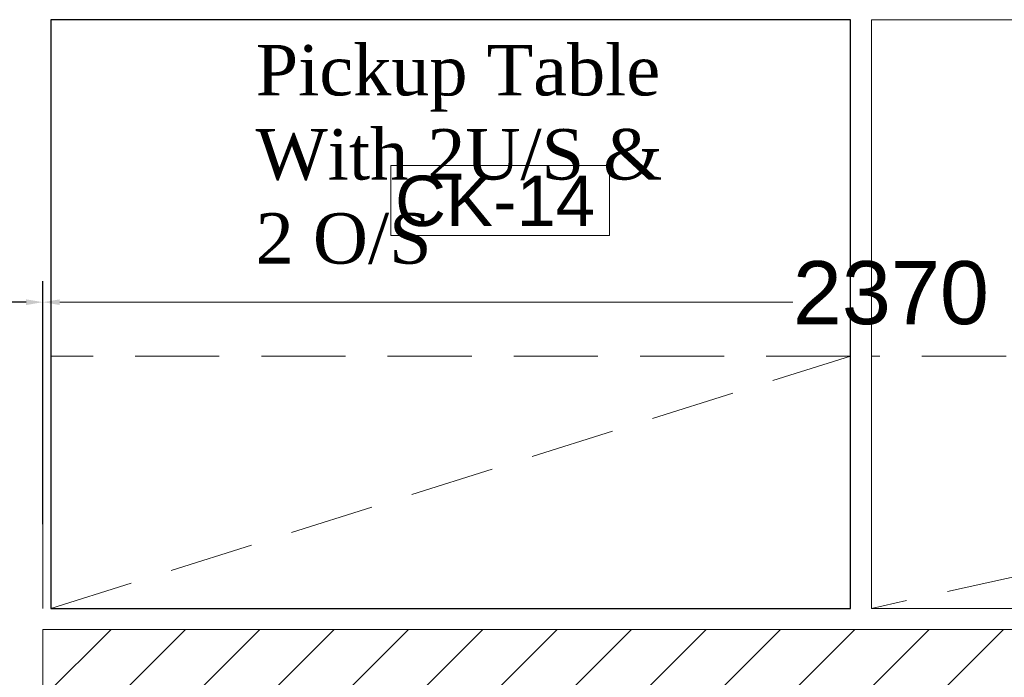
# Model space of a CAD drawing. Header units: millimetres. Extents: x 2985995 to 3127507, y -509231 to -458405.
# Tile 61 of 100: x 3054463 to 3055633, y -466016 to -465234. Entities that reach past the tile are written whole.
import ezdxf

# ---------------------------------------------------------------- set-up
doc = ezdxf.new("R2010")
doc.units = ezdxf.units.MM
doc.header["$LTSCALE"] = 1000
doc.header["$MEASUREMENT"] = 0
doc.header["$PDMODE"] = 3
doc.header["$PDSIZE"] = -1
doc.linetypes.add('DASHED', pattern=[0.75, 0.5, -0.25])
doc.layers.get('0').update_dxf_attribs({"linetype": 'CONTINUOUS'})
doc.layers.get('Defpoints').update_dxf_attribs({"linetype": 'CONTINUOUS'})
for name, color, linetype, lineweight in [('Civil-Wall-Text', 7, 'CONTINUOUS', 0), ('Equip No.', 1, 'CONTINUOUS', 15), ('HATCH', 251, 'CONTINUOUS', 5), ('WALL', 1, 'CONTINUOUS', 5)]:
    doc.layers.add(name, color=color, linetype=linetype, lineweight=lineweight)
doc.layers.add('Equipment', color=5, linetype='CONTINUOUS')
doc.layers.add('Equipment Name', color=7, linetype='CONTINUOUS')
doc.styles.add('Arial', font='arial.ttf')
doc.styles.get("Standard").update_dxf_attribs({"font": 'arial.ttf'})
doc.styles.add('style12', font='BOOKOSI.TTF')
doc.dimstyles.new('TFS-Dim', dxfattribs={"dimtxt": 75, "dimasz": 20, "dimexe": 25, "dimexo": 25, "dimgap": 5, "dimtad": 0, "dimdec": 0, "dimzin": 0, "dimdsep": 46, "dimtxsty": 'Standard', "dimcen": 0.09, "dimclrd": 8, "dimclre": 8, "dimadec": 0, "dimazin": 0, "dimtfac": 1, "dimtdec": 0, "dimtofl": 0, "dimtmove": 0, "dimatfit": 3, "dimldrblk": 'DOT', "dimfxl": 1, "dimtolj": 1, "dimtzin": 0, "dimlwd": -1, "dimlwe": -1, "dimarcsym": 0})

# ---------------------------------------------------------------- blocks, each defined once
blk = doc.blocks.new('*D713')
at = {"layer": 'Defpoints', "color": 0, "transparency": 16777216}
for p in [(3053174.7, -465569.5), (3053174.7, -465858.6, 0), (3054490.2, -465858.6)]:
    blk.add_point(p, dxfattribs=at)
at = {"layer": 'Equipment Name', "color": 8, "transparency": 16777216}
for p, q in [((3053174.7, -465833.6), (3053174.7, -465544.5)), ((3054490.2, -465833.6), (3054490.2, -465544.5)), ((3053194.7, -465569.5), (3053572, -465569.5)), ((3054470.2, -465569.5), (3054092.9, -465569.5))]:
    blk.add_line(p, q, dxfattribs=at)
for points in [[(3053194.7, -465566.2), (3053194.7, -465572.9), (3053174.7, -465569.5)], [(3054470.2, -465566.2), (3054470.2, -465572.9), (3054490.2, -465569.5)]]:
    blk.add_solid(points, dxfattribs=at)
at = {"layer": 'Equipment Name', "color": 0, "transparency": 16777216, "insert": (3053832.5, -465569.5), "char_height": 75, "attachment_point": 5}
blk.add_mtext('\\A1;1315 [4\'-5"]', dxfattribs=at)
blk = doc.blocks.new('_Dot')
at = {"color": 0, "linetype": 'ByBlock', "lineweight": -2}
blk.add_line((-0.5, 0), (-1, 0), dxfattribs=at)
at = {"color": 0, "linetype": 'ByBlock', "const_width": 0.5}
blk.add_lwpolyline([(-0.25, 0, 1), (0.25, 0, 1)], format="xyb", close=True, dxfattribs=at)
blk = doc.blocks.new('*D763')
at = {"layer": 'Civil-Wall-Text', "color": 8, "transparency": 16777216}
for p, q in [((3054490.2, -465933.6), (3054490.2, -465544.5)), ((3056859.7, -465933.6), (3056859.7, -465544.5)), ((3054510.2, -465569.5), (3055381.2, -465569.5)), ((3056839.7, -465569.5), (3055968.7, -465569.5))]:
    blk.add_line(p, q, dxfattribs=at)
for points in [[(3054510.2, -465566.2), (3054510.2, -465572.9), (3054490.2, -465569.5)], [(3056839.7, -465566.2), (3056839.7, -465572.9), (3056859.7, -465569.5)]]:
    blk.add_solid(points, dxfattribs=at)
at = {"layer": 'Defpoints', "color": 0, "transparency": 16777216}
for p in [(3054490.2, -465569.5), (3054490.2, -465958.6, 0), (3056859.7, -465958.6, 0)]:
    blk.add_point(p, dxfattribs=at)
at = {"layer": 'Civil-Wall-Text', "color": 0, "transparency": 16777216, "insert": (3055675, -465569.5), "char_height": 75, "attachment_point": 5}
blk.add_mtext('\\A1;2370 [7\'-11"]', dxfattribs=at)

msp = doc.modelspace()

# ---------------------------------------------------------------- hatches: boundary and pattern name
at = {"layer": 'HATCH'}
h = msp.add_hatch(dxfattribs=at)
h.set_pattern_fill('ANSI31', color=256, scale=500)
h.set_pattern_definition([(45, (31690.45, 21150.46), (-44.1941738, 44.1941738), [])])
h.paths.add_polyline_path([(3054490.16035, -466108.59092), (3056859.74129, -466108.59092), (3056859.74129, -465958.59092), (3054490.16035, -465958.59092)])

# ---------------------------------------------------------------- linework, layer by layer
at = {"layer": 'Equip No.'}
msp.add_lwpolyline([(3054903.49518, -465406.88814), (3055163.26371, -465406.88814), (3055163.26371, -465490.31065), (3054903.49518, -465490.31065)], close=True, dxfattribs=at)
at = {"layer": 'Equipment', "linetype": 'DASHED', "lineweight": 0, "ltscale": 0.2}
for p, q in [((3054499.46964, -465933.59092, 0), (3055449.74129, -465633.59092, 0)), ((3056834.74129, -465633.59092, 0), (3055474.74129, -465933.59092, 0))]:
    msp.add_line(p, q, dxfattribs=at)
at = {"layer": 'Equipment', "elevation": 0}
msp.add_lwpolyline([(3055449.74129, -465933.59092), (3055449.74129, -465233.59092), (3054499.46964, -465233.59092), (3054499.46964, -465933.59092)], close=True, dxfattribs=at)
at = {"layer": 'Equipment', "lineweight": 0, "ltscale": 50, "elevation": 0}
msp.add_lwpolyline([(3056834.74129, -465233.59092), (3055474.74129, -465233.59092), (3055474.74129, -465933.59092), (3056834.74129, -465933.59092)], close=True, dxfattribs=at)
at = {"layer": 'Equipment', "linetype": 'DASHED', "lineweight": 0, "ltscale": 0.2, "elevation": 0}
for points in [[(3054499.46964, -465633.59092), (3054499.46964, -465933.59092), (3055449.74129, -465933.59092), (3055449.74129, -465633.59092)], [(3056834.74129, -465933.59092), (3056834.74129, -465633.59092), (3055474.74129, -465633.59092), (3055474.74129, -465933.59092)]]:
    msp.add_lwpolyline(points, close=True, dxfattribs=at)
at = {"layer": 'WALL'}
for p, q in [((3054490.16035, -466108.59092, 0), (3054490.16035, -465958.59092, 0)), ((3054490.16035, -465958.59092, 0), (3056859.74129, -465958.59092, 0))]:
    msp.add_line(p, q, dxfattribs=at)

# ---------------------------------------------------------------- texts
at = {"layer": 'Equip No.', "color": 7, "insert": (3054657.74638, -465419.04941, 1117.38829), "char_height": 60, "attachment_point": 1, "style": 'Arial'}
msp.add_mtext_dynamic_manual_height_columns('\\pxqc;CK-14', width=739.3571968, gutter_width=15, heights=[46.53479], dxfattribs=at)
at = {"layer": 'Equipment Name', "color": 0, "insert": (3054743.01557, -465263.62809, 0), "char_height": 60, "width": 576.807535, "attachment_point": 1, "style": 'style12'}
msp.add_mtext('Pickup Table\\P\\pxql;With 2U/S & \\P2 O/S ', dxfattribs=at)

# ---------------------------------------------------------------- dimensions: what is measured, and where the dimension line sits
at = {"layer": 'Civil-Wall-Text'}
dim = msp.add_aligned_dim(p1=(3056859.74129, -465958.59092, 0), p2=(3054490.16035, -465958.59092, 0), distance=-389.05029, dimstyle='TFS-Dim', dxfattribs=at)
dim.commit()
dim.dimension.update_dxf_attribs({"geometry": '*D763', "text_midpoint": (3055674.95082, -465569.54063)})
at = {"layer": 'Equipment Name'}
dim = msp.add_linear_dim(base=(3053174.74129, -465569.54063), p1=(3054490.16035, -465858.59092), p2=(3053174.74129, -465858.59092, 0), dimstyle='TFS-Dim', dxfattribs=at)
dim.commit()
dim.dimension.update_dxf_attribs({"geometry": '*D713', "text_midpoint": (3053832.45082, -465569.54063)})

doc.saveas('drawing.dxf')
